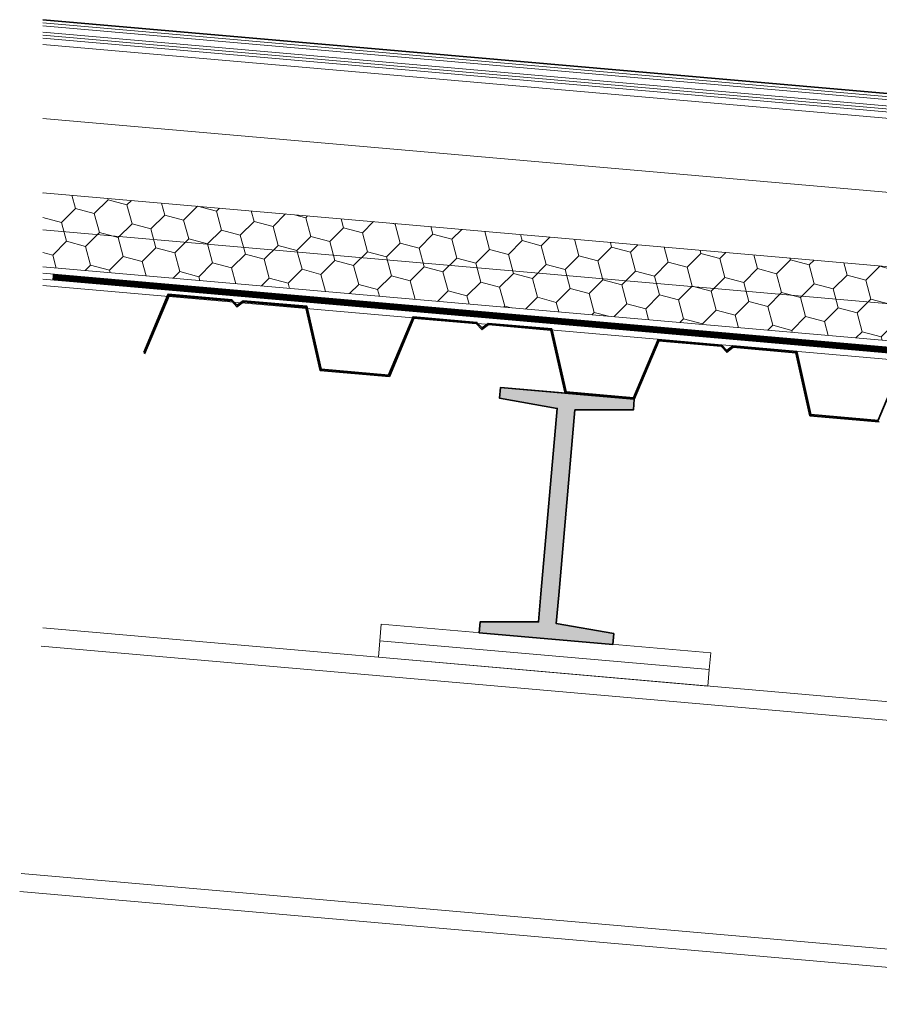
# Model space of a CAD drawing. Header units: millimetres. Extents: x -485339 to 350584, y -1189936 to 0.
# Tile 8 of 256: x -316345 to -315647, y -1059052 to -1058252. Entities that reach past the tile are written whole.
import ezdxf

# ---------------------------------------------------------------- set-up
doc = ezdxf.new("R2010")
doc.units = ezdxf.units.MM
doc.header["$LTSCALE"] = 10
doc.linetypes.add('DASHED', pattern=[19.05, 12.7, -6.35])
doc.linetypes.add('ČÁRKOVANÁ', pattern=[19.05, 12.7, -6.35])
for name, color, linetype, lineweight in [('N_čáry_obrys', 10, 'Continuous', 35), ('N_čáry_plné', 10, 'Continuous', 18), ('N_čáry_pod', 10, 'ČÁRKOVANÁ', 18), ('N_šrary', 10, 'Continuous', 18), ('St_čáry_obrys', 5, 'Continuous', 35), ('St_čáry_plné', 250, 'Continuous', 18)]:
    doc.layers.add(name, color=color, linetype=linetype, lineweight=lineweight)
doc.linetypes.add('IZOLACE', pattern='A,0.0001,-0.1,[134,ltypeshp.shx,S=0.1,R=0,X=-0.1,Y=0],-0.2,[134,ltypeshp.shx,S=0.1,R=180,X=0.1,Y=0],-0.1', length=0.4001)
doc.linetypes.add('PVC', pattern='A,0,-0.0001,[6,atelier.SHX,S=0.01,R=0,X=0,Y=0],-0.08,[133,LTYPESHP.SHX,S=0.01,R=0,X=-0.01,Y=0],-0.07', length=0.1501)
doc.linetypes.add('TEXTILIE', pattern='A,0,-0.004,[131,LTYPESHP.SHX,S=0.004,R=0,X=-0.004,Y=0],-0.008,[131,LTYPESHP.SHX,S=0.004,R=180,X=0.004,Y=0],-0.004', length=0.016)

msp = doc.modelspace()

# ---------------------------------------------------------------- hatches: boundary and pattern name
at = {"layer": 'N_šrary', "lineweight": 0}
h = msp.add_hatch(dxfattribs=at)
h.set_pattern_fill('HONEY', color=253, scale=5, angle=350, style=0)
h.set_pattern_definition([(345, (-319027.134, -1055611.25), (26.559393, 7.116568), [15.875, -31.75]), (105, (-319027.134, -1055611.25), (-19.442825, 19.442825), [15.875, -31.75]), (45, (-319027.134, -1055611.25), (7.116568, 26.559393), [-31.75, 15.875])])
h.paths.add_polyline_path([(-315357.7, -1058477.64), (-316326.39, -1058392.88), (-316326.39, -1058422.99), (-315360.32, -1058507.53)])
h.paths.add_polyline_path([(-315360.32, -1058507.53), (-316326.39, -1058422.99), (-316326.39, -1058453.1), (-315466.28, -1058528.37), (-315420.62, -1058518.39), (-315361.72, -1058523.54)])
at = {"layer": 'St_čáry_obrys'}
h = msp.add_hatch(color=256, dxfattribs=at)
h.dxf.hatch_style = 1
h.paths.add_polyline_path([(-315893.2, -1058556.47), (-315846.1, -1058560.6), (-315846.87, -1058569.38), (-315894.32, -1058569.33), (-315907.5, -1058719.94), (-315909.51, -1058742.85), (-315862.76, -1058751.05), (-315863.53, -1058759.83), (-315972.12, -1058750.33), (-315971.35, -1058741.55), (-315923.9, -1058741.6), (-315921.89, -1058718.68), (-315908.71, -1058568.08), (-315955.46, -1058559.88), (-315954.69, -1058551.1), (-315907.59, -1058555.22)])

# ---------------------------------------------------------------- linework, layer by layer
at = {"layer": 'N_čáry_obrys', "linetype": 'Continuous'}
msp.add_line((-316326.39, -1058252.34), (-315368.78, -1058336.14), dxfattribs=at)
for points in [[(-316045.58, -1058541.14), (-316100.37, -1058536.34), (-316111.95, -1058485.14), (-316163.68, -1058480.61), (-316168.59, -1058484.32), (-316172.78, -1058479.82), (-316224.52, -1058475.29), (-316244.41, -1058522.74)], [(-316044.94, -1058542.2), (-316101.18, -1058537.27), (-316112.76, -1058486.07), (-316163.39, -1058481.64), (-316168.71, -1058485.66), (-316173.25, -1058480.78), (-316223.88, -1058476.35), (-316243.77, -1058523.8)], [(-315846.74, -1058559.54), (-315901.53, -1058554.74), (-315913.11, -1058503.54), (-315964.85, -1058499.01), (-315969.76, -1058502.72), (-315973.95, -1058498.22), (-316025.68, -1058493.69), (-316045.58, -1058541.14)], [(-315846.1, -1058560.6), (-315902.35, -1058555.67), (-315913.93, -1058504.47), (-315964.55, -1058500.04), (-315969.88, -1058504.06), (-315974.42, -1058499.18), (-316025.04, -1058494.75), (-316044.94, -1058542.2)], [(-315647.91, -1058577.93), (-315702.7, -1058573.14), (-315714.28, -1058521.94), (-315766.02, -1058517.41), (-315770.93, -1058521.12), (-315775.11, -1058516.61), (-315826.85, -1058512.09), (-315846.74, -1058559.54)], [(-315647.27, -1058578.99), (-315703.51, -1058574.07), (-315715.1, -1058522.87), (-315765.72, -1058518.44), (-315771.04, -1058522.46), (-315775.59, -1058517.58), (-315826.21, -1058513.15), (-315846.1, -1058560.6)], [(-315448.95, -1058595.2), (-315503.74, -1058590.41), (-315515.32, -1058539.2), (-315567.06, -1058534.68), (-315571.97, -1058538.38), (-315576.16, -1058533.88), (-315627.89, -1058529.35), (-315648.19, -1058577.77)]]:
    msp.add_lwpolyline(points, dxfattribs=at)
at = {"layer": 'N_čáry_plné', "linetype": 'PVC', "ltscale": 10}
msp.add_line((-316326.39, -1058254.85), (-315369.48, -1058338.58), dxfattribs=at)
at = {"layer": 'N_čáry_plné', "ltscale": 0.2}
for p, q in [((-316326.39, -1058257.36), (-315370.19, -1058341.03)), ((-316326.39, -1058262.38), (-315371.59, -1058345.93)), ((-316326.39, -1058267.4), (-315373, -1058350.82)), ((-316326.39, -1058272.54), (-315374.54, -1058355.65)), ((-316326.39, -1058392.88), (-315357.7, -1058477.64)), ((-316326.39, -1058422.99), (-315360.32, -1058507.53)), ((-316326.39, -1058453.1), (-315466.28, -1058528.37)), ((-316326.39, -1058458.12), (-315437.5, -1058535.91)), ((-316326.39, -1058463.14), (-315437.18, -1058540.95))]:
    msp.add_line(p, q, dxfattribs=at)
at = {"layer": 'N_čáry_plné', "linetype": 'TEXTILIE', "ltscale": 40}
msp.add_line((-316326.39, -1058264.89), (-315372.3, -1058348.38), dxfattribs=at)
at = {"layer": 'N_čáry_plné', "linetype": 'IZOLACE', "ltscale": 12}
msp.add_line((-316326.39, -1058332.65), (-315352.47, -1058417.87), dxfattribs=at)
at = {"layer": 'N_čáry_plné', "ltscale": 1.5}
msp.add_line((-315203.31, -1058566.5), (-316326.39, -1058468.23), dxfattribs=at)
at = {"layer": 'N_čáry_pod', "linetype": 'DASHED', "ltscale": 0.2, "const_width": 5}
msp.add_lwpolyline([(-316318.42, -1058461.16), (-315437.21, -1058538.78), (-315424.34, -1058535.97), (-315091.84, -1058564.55), (-315091.84, -1058627.59)], dxfattribs=at)
at = {"layer": 'St_čáry_obrys'}
msp.add_lwpolyline([(-315907.59, -1058555.22), (-315846.1, -1058560.6), (-315846.87, -1058569.38), (-315894.32, -1058569.33), (-315907.5, -1058719.94), (-315909.51, -1058742.85), (-315862.76, -1058751.05), (-315863.53, -1058759.83), (-315972.12, -1058750.33), (-315971.35, -1058741.55), (-315923.9, -1058741.6), (-315921.89, -1058718.68), (-315908.71, -1058568.08), (-315955.46, -1058559.88), (-315954.69, -1058551.1), (-315893.2, -1058556.47)], dxfattribs=at)
msp.add_lwpolyline([(-315893.2, -1058556.47), (-315846.1, -1058560.6), (-315846.87, -1058569.38), (-315894.32, -1058569.33), (-315907.5, -1058719.94), (-315909.51, -1058742.85), (-315862.76, -1058751.05), (-315863.53, -1058759.83), (-315972.12, -1058750.33), (-315971.35, -1058741.55), (-315923.9, -1058741.6), (-315921.89, -1058718.68), (-315908.71, -1058568.08), (-315955.46, -1058559.88), (-315954.69, -1058551.1), (-315907.59, -1058555.22)], close=True, dxfattribs=at)
at = {"layer": 'St_čáry_plné'}
for points in [[(-315298.44, -1058836.36), (-316326.39, -1058746.43)], [(-315298.44, -1058851.29), (-316327.68, -1058761.24)], [(-315298.44, -1059037.26), (-316343.83, -1058945.8)], [(-315298.44, -1059052.18), (-316345.13, -1058960.61)]]:
    msp.add_lwpolyline(points, dxfattribs=at)
for points in [[(-315785.3, -1058780.22), (-316052.71, -1058756.83), (-316051.53, -1058743.39), (-315784.12, -1058766.78)], [(-315786.47, -1058793.66), (-316053.88, -1058770.27), (-316052.71, -1058756.83), (-315785.3, -1058780.22)]]:
    msp.add_lwpolyline(points, close=True, dxfattribs=at)

doc.saveas('drawing.dxf')
